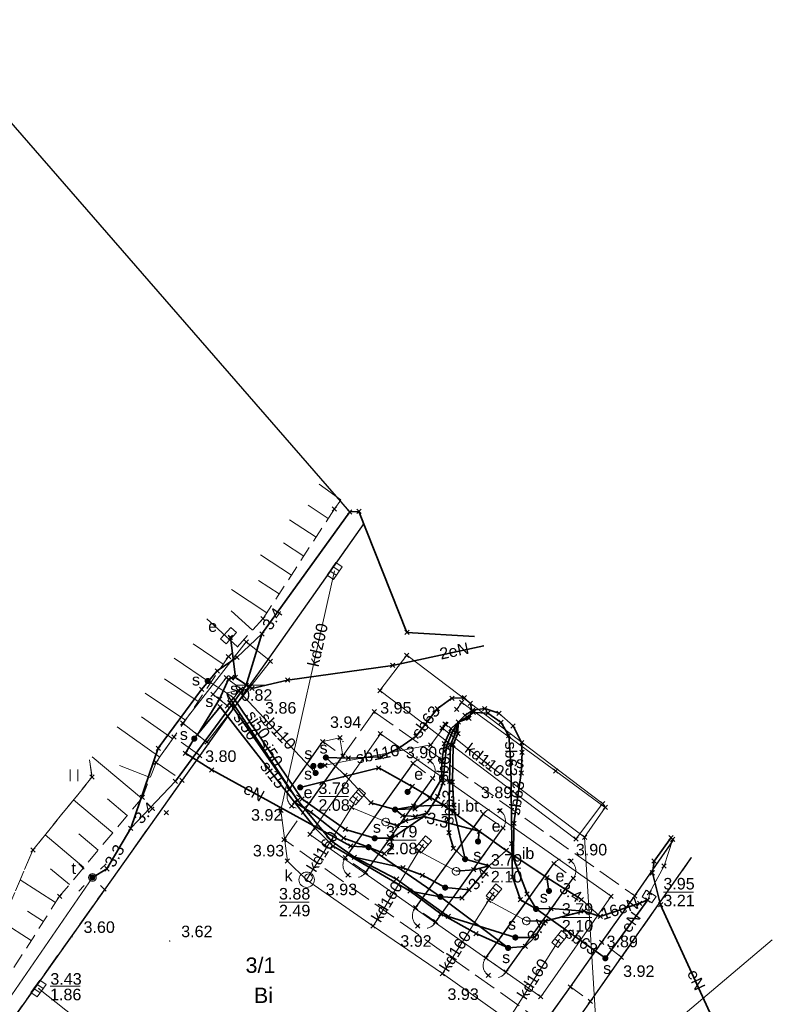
# Model space of a CAD drawing. Header units: millimetres. Extents: x 5469773 to 5470145, y 5911834 to 5911972.
# Tile 11 of 12: x 5469894 to 5469943, y 5911908 to 5911972. Entities that reach past the tile are written whole.
import ezdxf
from ezdxf.enums import TextEntityAlignment as Align

# ---------------------------------------------------------------- set-up
doc = ezdxf.new("R2010")
doc.units = ezdxf.units.MM
doc.linetypes.add('PRZER2-1', pattern=[1.5, 1, -0.5])
doc.linetypes.add('PRZER3-1', pattern=[2, 1.5, -0.5])
doc.layers.add('!!!_EV_miejsca ładowania', color=3, linetype='Continuous')
doc.layers.add('_PROelCAD_PODKŁAD', color=8, linetype='Continuous')
for name, color, linetype, lineweight in [('GESDZI_O', 86, 'Continuous', 18), ('GESUZY_O', 8, 'Continuous', 18), ('GSLKRW', 8, 'Continuous', 25), ('GSPIPD', 8, 'Continuous', 18), ('GSPPRB', 8, 'Continuous', 20), ('GSPWPS', 8, 'Continuous', 13), ('GSPWPS_O', 8, 'Continuous', 13), ('GSSIIN', 8, 'Continuous', 18), ('GSSIIN_O', 8, 'Continuous', 18), ('GSSKOA', 8, 'Continuous', 18), ('GSSKOA_O', 8, 'Continuous', 18), ('GSSKOD', 8, 'Continuous', 18), ('GSSUTR', 8, 'Continuous', 18), ('GSSZSN', 8, 'Continuous', 18), ('GULEPR', 8, 'Continuous', 18), ('GULEPR_O', 8, 'Continuous', 18), ('GULKPR', 8, 'Continuous', 18), ('GULKPR_O', 8, 'Continuous', 18), ('GULLOB', 8, 'Continuous', 35), ('GULSPR', 8, 'Continuous', 18), ('GULSPR_O', 8, 'Continuous', 18), ('GULTPR', 8, 'Continuous', 18), ('GUPELA', 8, 'Continuous', 18), ('GUPESE', 8, 'Continuous', 18), ('GUPESE_O', 8, 'Continuous', 18), ('GUPEUT', 8, 'Continuous', 18), ('GUPEUT_O', 8, 'Continuous', 18), ('GUPIKP', 8, 'Continuous', 18), ('GUPIWZ', 8, 'Continuous', 18), ('GUPKKS', 8, 'Continuous', 18), ('GUPPRZ_O', 8, 'Continuous', 18), ('GUPSUT', 8, 'Continuous', 18), ('GUPSUT_O', 8, 'Continuous', 18), ('GUPTUT', 8, 'Continuous', 18), ('GUPTUT_O', 8, 'Continuous', 18), ('GUSIWZ', 8, 'Continuous', 18), ('GUSIWZ_O', 8, 'Continuous', 18), ('GUSKSD', 8, 'Continuous', 18), ('GUSSUT', 8, 'Continuous', 18), ('GUSSUT_O', 8, 'Continuous', 18)]:
    doc.layers.add(name, color=color, linetype=linetype, lineweight=lineweight)
doc.styles.add('Arial', font='arial.ttf')

# ---------------------------------------------------------------- blocks, each defined once
blk = doc.blocks.new('D_GSPPRB0')
at = {"color": 0, "lineweight": 20}
for points in [[(-0.1414, -0.1414), (0.1414, 0.1414)], [(-0.1414, 0.1414), (0.1414, -0.1414)]]:
    blk.add_lwpolyline(points, dxfattribs=at)
blk = doc.blocks.new('D_GUPKKS1')
at = {"color": 0}
blk.add_lwpolyline([(0.5, -0.25), (-0.5, -0.25), (-0.5, 0.25), (0.5, 0.25)], close=True, dxfattribs=at)
for points in [[(-0.175, -0.25), (-0.175, 0.25)], [(0.175, -0.25), (0.175, 0.25)]]:
    blk.add_lwpolyline(points, dxfattribs=at)
blk = doc.blocks.new('D_GUPIWZ1_1')
at = {"color": 0}
blk.add_lwpolyline([(0, 0.25), (0.064705, 0.241481), (0.125, 0.216506), (0.176777, 0.176777), (0.216506, 0.125), (0.241481, 0.064705), (0.25, 0), (0.241481, -0.064705), (0.216506, -0.125), (0.176777, -0.176777), (0.125, -0.216506), (0.064705, -0.241481), (0, -0.25), (-0.064705, -0.241481), (-0.125, -0.216506), (-0.176777, -0.176777), (-0.216506, -0.125), (-0.241481, -0.064705), (-0.25, 0), (-0.241481, 0.064705), (-0.216506, 0.125), (-0.176777, 0.176777), (-0.125, 0.216506), (-0.064705, 0.241481)], close=True, dxfattribs=at)
blk = doc.blocks.new('D_GUPSUT1')
blk.add_hatch(color=0).paths.add_polyline_path([(-0.2, 0), (-0.193185, -0.051764), (-0.173205, -0.1), (-0.141421, -0.141421), (-0.1, -0.173205), (-0.051764, -0.193185), (0, -0.2), (0.051764, -0.193185), (0.1, -0.173205), (0.141421, -0.141421), (0.173205, -0.1), (0.193185, -0.051764), (0.2, 0), (0.193185, 0.051764), (0.173205, 0.1), (0.141421, 0.141421), (0.1, 0.173205), (0.051764, 0.193185), (0, 0.2), (-0.051764, 0.193185), (-0.1, 0.173205), (-0.141421, 0.141421), (-0.173205, 0.1), (-0.193185, 0.051764)])
blk = doc.blocks.new('D_GUPTUT1')
blk.add_hatch(color=0).paths.add_polyline_path([(-0.2, 0), (-0.193185, -0.051764), (-0.173205, -0.1), (-0.141421, -0.141421), (-0.1, -0.173205), (-0.051764, -0.193185), (0, -0.2), (0.051764, -0.193185), (0.1, -0.173205), (0.141421, -0.141421), (0.173205, -0.1), (0.193185, -0.051764), (0.2, 0), (0.193185, 0.051764), (0.173205, 0.1), (0.141421, 0.141421), (0.1, 0.173205), (0.051764, 0.193185), (0, 0.2), (-0.051764, 0.193185), (-0.1, 0.173205), (-0.141421, 0.141421), (-0.173205, 0.1), (-0.193185, 0.051764)])
blk = doc.blocks.new('D_GUPESE1')
at = {"color": 0}
blk.add_lwpolyline([(-0.5, -0.25), (-0.5, 0.25), (0.5, 0.25), (0.5, -0.25)], close=True, dxfattribs=at)
blk = doc.blocks.new('D_GUPEUT1')
blk.add_hatch(color=0).paths.add_polyline_path([(-0.2, 0), (-0.193185, -0.051764), (-0.173205, -0.1), (-0.141421, -0.141421), (-0.1, -0.173205), (-0.051764, -0.193185), (0, -0.2), (0.051764, -0.193185), (0.1, -0.173205), (0.141421, -0.141421), (0.173205, -0.1), (0.193185, -0.051764), (0.2, 0), (0.193185, 0.051764), (0.173205, 0.1), (0.141421, 0.141421), (0.1, 0.173205), (0.051764, 0.193185), (0, 0.2), (-0.051764, 0.193185), (-0.1, 0.173205), (-0.141421, 0.141421), (-0.173205, 0.1), (-0.193185, 0.051764)])
blk = doc.blocks.new('D_GUPIWZ1_3')
at = {"color": 0}
blk.add_lwpolyline([(0.375, -0.25), (-0.375, -0.25), (-0.375, 0.25), (0.375, 0.25)], close=True, dxfattribs=at)
blk = doc.blocks.new('D_GUPIKP1_3')
at = {"color": 0}
blk.add_lwpolyline([(0.375, -0.25), (-0.375, -0.25), (-0.375, 0.25), (0.375, 0.25)], close=True, dxfattribs=at)
blk = doc.blocks.new('D_GSPWPS1')
blk.add_hatch(color=0).paths.add_polyline_path([(-0.045, 0), (-0.043467, -0.011647), (-0.038971, -0.0225), (-0.03182, -0.03182), (-0.0225, -0.038971), (-0.011647, -0.043467), (0, -0.045), (0.011647, -0.043467), (0.0225, -0.038971), (0.03182, -0.03182), (0.038971, -0.0225), (0.043467, -0.011647), (0.045, 0), (0.043467, 0.011647), (0.038971, 0.0225), (0.03182, 0.03182), (0.0225, 0.038971), (0.011647, 0.043467), (0, 0.045), (-0.011647, 0.043467), (-0.0225, 0.038971), (-0.03182, 0.03182), (-0.038971, 0.0225), (-0.043467, 0.011647)])
blk = doc.blocks.new('D_GSPIPD1')
at = {"color": 0}
blk.add_lwpolyline([(0, 0.25), (0.064705, 0.241481), (0.125, 0.216506), (0.176777, 0.176777), (0.216506, 0.125), (0.241481, 0.064705), (0.25, 0), (0.241481, -0.064705), (0.216506, -0.125), (0.176777, -0.176777), (0.125, -0.216506), (0.064705, -0.241481), (0, -0.25), (-0.064705, -0.241481), (-0.125, -0.216506), (-0.176777, -0.176777), (-0.216506, -0.125), (-0.241481, -0.064705), (-0.25, 0), (-0.241481, 0.064705), (-0.216506, 0.125), (-0.176777, 0.176777), (-0.125, 0.216506), (-0.064705, 0.241481)], close=True, dxfattribs=at)
blk = doc.blocks.new('D_GUPELA2')
blk.add_hatch(color=0).paths.add_polyline_path([(-0.001087, 0.044987), (0.011881, 0.043403), (0.021281, 0.03965), (0.030065, 0.033482), (0.038133, 0.023893), (0.043117, 0.012881), (0.044986, 0.001113), (0.044323, -0.007777), (0.040557, -0.019497), (0.033417, -0.030138), (0.024849, -0.037517), (0.013788, -0.042836), (0.002013, -0.044955), (-0.00982, -0.043916), (-0.020466, -0.040077), (-0.029541, -0.033946), (-0.036867, -0.025804), (-0.04187, -0.01649), (-0.04461, -0.005909), (-0.044532, 0.006476), (-0.041285, 0.017903), (-0.034764, 0.028574), (-0.024479, 0.03776), (-0.013449, 0.042943)])
at = {"color": 0}
for points in [[(-0.883883, 0.883883), (-0.53033, 0.53033)], [(0.883883, 0.883883), (0.53033, 0.53033)], [(-0.883883, -0.883883), (-0.53033, -0.53033)], [(0.883883, -0.883883), (0.53033, -0.53033)]]:
    blk.add_lwpolyline(points, dxfattribs=at)
blk = doc.blocks.new('D_GUPELA1')
at = {"color": 0}
blk.add_lwpolyline([(0, 0.25), (0.064705, 0.241481), (0.125, 0.216506), (0.176777, 0.176777), (0.216506, 0.125), (0.241481, 0.064705), (0.25, 0), (0.241481, -0.064705), (0.216506, -0.125), (0.176777, -0.176777), (0.125, -0.216506), (0.064705, -0.241481), (0, -0.25), (-0.064705, -0.241481), (-0.125, -0.216506), (-0.176777, -0.176777), (-0.216506, -0.125), (-0.241481, -0.064705), (-0.25, 0), (-0.241481, 0.064705), (-0.216506, 0.125), (-0.176777, 0.176777), (-0.125, 0.216506), (-0.064705, 0.241481)], close=True, dxfattribs=at)
blk = doc.blocks.new('D_GSSUTR1')
at = {"color": 0}
for points in [[(-0.25666, 0.36165), (-0.25666, -0.38835)], [(0.24334, -0.38835), (0.24334, 0.36165)]]:
    blk.add_lwpolyline(points, dxfattribs=at)
blk = doc.blocks.new('2504.PB.PZT.DWG.E00.v0_2025-08-14 - [PODKŁAD] PZT')
at = {"layer": 'GSLKRW', "linetype": 'Continuous', "lineweight": 25, "elevation": 10.18}
for points in [[(5469916.67, 5911938.969), (5469908.24, 5911927.04), (5469905.98, 5911923.86), (5469904.83, 5911922.26), (5469888.95, 5911899.89), (5469888.25, 5911898.66), (5469887.73, 5911897.7)], [(5469911.79, 5911921.65), (5469913.99, 5911924.77)], [(5469913.1, 5911920.74), (5469915.3, 5911923.84)], [(5469915.46, 5911917.21), (5469919.87, 5911923.35)], [(5469916.79, 5911916.27), (5469921.15, 5911922.39)], [(5469920.03, 5911913.96), (5469924.44, 5911920.06)], [(5469921.35, 5911913.04), (5469925.72, 5911919.14)], [(5469928.34, 5911906.31), (5469928.41, 5911906.41), (5469930.11, 5911908.8), (5469932.16, 5911911.71), (5469934.3, 5911914.73), (5469936.848, 5911918.405)], [(5469924.61, 5911910.69), (5469929.04, 5911916.83)], [(5469929.67, 5911905.37), (5469931.42, 5911907.86), (5469933.44, 5911910.73), (5469938.001, 5911917.23)], [(5469925.91, 5911909.77), (5469930.3, 5911915.88)]]:
    blk.add_lwpolyline(points, dxfattribs=at)
at = {"layer": 'GSSIIN', "linetype": 'Continuous', "lineweight": 18, "elevation": 10.18}
blk.add_lwpolyline([(5469928.18, 5911908.16), (5469913.15, 5911918.73), (5469917.74, 5911925.28), (5469932.76, 5911914.7)], close=True, dxfattribs=at)
at = {"layer": 'GSSKOA', "linetype": 'PRZER3-1', "lineweight": 18, "elevation": 10.18}
blk.add_lwpolyline([(5469916.67, 5911938.969), (5469908.24, 5911927.04), (5469905.98, 5911923.86), (5469904.83, 5911922.26), (5469888.95, 5911899.89)], dxfattribs=at)
blk.add_lwpolyline([(5469938.001, 5911917.23), (5469933.44, 5911910.73), (5469931.42, 5911907.86), (5469929.67, 5911905.37, -1.014976), (5469928.34, 5911906.31), (5469928.41, 5911906.41), (5469911.47, 5911918.39), (5469913.1, 5911920.74, -0.972194), (5469911.79, 5911921.65), (5469913.99, 5911924.77), (5469915.11, 5911925.02), (5469915.3, 5911923.84), (5469917.34, 5911926.72), (5469934.3, 5911914.73), (5469936.848, 5911918.405)], format="xyb", dxfattribs=at)
for points in [[(5469928.41, 5911906.41), (5469911.47, 5911918.39), (5469913.1, 5911920.74), (5469915.3, 5911923.84), (5469917.34, 5911926.72), (5469934.3, 5911914.73)], [(5469904.83, 5911922.26), (5469905.98, 5911923.86), (5469904.3, 5911925.07), (5469903.13, 5911923.42)]]:
    blk.add_lwpolyline(points, close=True, dxfattribs=at)
for points in [[(5469916.79, 5911916.27, -1.013114), (5469915.46, 5911917.21), (5469919.87, 5911923.35, -1.002653), (5469921.15, 5911922.39)], [(5469921.35, 5911913.04, -1.12137), (5469920.03, 5911913.96), (5469924.44, 5911920.06, -1.034602), (5469925.72, 5911919.14)], [(5469925.91, 5911909.77, -1.059955), (5469924.61, 5911910.69), (5469929.04, 5911916.83, -1.019016), (5469930.3, 5911915.88)]]:
    blk.add_lwpolyline(points, format="xyb", close=True, dxfattribs=at)
at = {"layer": 'GSSKOD', "linetype": 'PRZER2-1', "lineweight": 18, "elevation": 10.18}
for points in [[(5469913.1, 5911920.74), (5469911.79, 5911921.65), (5469913.99, 5911924.77), (5469915.3, 5911923.84)], [(5469916.79, 5911916.27), (5469915.46, 5911917.21), (5469919.87, 5911923.35), (5469921.15, 5911922.39)], [(5469921.35, 5911913.04), (5469920.03, 5911913.96), (5469924.44, 5911920.06), (5469925.72, 5911919.14)], [(5469925.91, 5911909.77), (5469924.61, 5911910.69), (5469929.04, 5911916.83), (5469930.3, 5911915.88)], [(5469929.67, 5911905.37), (5469928.34, 5911906.31), (5469928.41, 5911906.41), (5469930.11, 5911908.8), (5469931.42, 5911907.86)]]:
    blk.add_lwpolyline(points, close=True, dxfattribs=at)
blk.add_lwpolyline([(5469938.001, 5911917.23), (5469933.44, 5911910.73), (5469932.16, 5911911.71), (5469934.3, 5911914.73), (5469936.848, 5911918.405)], dxfattribs=at)
at = {"layer": 'GSSUTR', "linetype": 'PRZER2-1', "lineweight": 18, "elevation": 10.1}
blk.add_lwpolyline([(5469898.808, 5911923.591), (5469898.96, 5911922.46), (5469895.11, 5911917.71), (5469888.68, 5911902.64), (5469885.31, 5911896.67), (5469885.056, 5911894.854)], dxfattribs=at)
at = {"layer": 'GSSZSN', "linetype": 'Continuous', "lineweight": 18, "elevation": 10.06}
for points in [[(5469915.175, 5911940.518), (5469913.756, 5911941.528)], [(5469914.35, 5911939.306), (5469913.043, 5911940.157)], [(5469913.55, 5911938.077), (5469911.819, 5911939.204)], [(5469912.749, 5911936.848), (5469911.423, 5911937.711)], [(5469911.949, 5911935.619), (5469909.928, 5911936.935)], [(5469911.149, 5911934.39), (5469909.804, 5911935.265)], [(5469910.348, 5911933.161), (5469908.038, 5911934.666)], [(5469909.419, 5911932.032), (5469908.034, 5911933.294)], [(5469908.431, 5911930.948), (5469906.446, 5911932.756)], [(5469907.511, 5911929.81), (5469905.543, 5911931.143)], [(5469906.689, 5911928.596), (5469904.318, 5911930.202)], [(5469905.866, 5911927.382), (5469903.692, 5911928.854)], [(5469905.043, 5911926.167), (5469902.431, 5911927.938)], [(5469904.218, 5911924.955), (5469902.191, 5911926.393)], [(5469903.37, 5911923.759), (5469900.59, 5911925.729)], [(5469902.195, 5911921.086), (5469898.97, 5911923.785)], [(5469902.748, 5911922.44), (5469900.75, 5911923.22)], [(5469900.312, 5911918.836), (5469897.757, 5911920.975)], [(5469901.253, 5911919.961), (5469899.967, 5911921.038)], [(5469898.429, 5911916.587), (5469895.909, 5911918.696)], [(5469899.371, 5911917.712), (5469898.102, 5911918.774)], [(5469897.488, 5911915.462), (5469896.259, 5911916.491)], [(5469896.595, 5911914.302), (5469894.288, 5911915.783)], [(5469895.803, 5911913.068), (5469894.753, 5911913.741)], [(5469895.011, 5911911.834), (5469893.12, 5911913.047)]]:
    blk.add_lwpolyline(points, dxfattribs=at)
at = {"layer": 'GSSZSN', "linetype": 'PRZER2-1', "lineweight": 18, "elevation": 10.06}
for points in [[(5469915.165, 5911940.502), (5469914.75, 5911939.92), (5469910.1, 5911932.78), (5469907.85, 5911930.31), (5469904.3, 5911925.07), (5469903.13, 5911923.42), (5469902.24, 5911921.14), (5469896.85, 5911914.7), (5469888.49, 5911901.67), (5469886.67, 5911897.26), (5469885.92, 5911894.65), (5469885.72, 5911891.79), (5469886.18, 5911889.05), (5469888.08, 5911885.66), (5469890.7, 5911882.76), (5469901.65, 5911875.27), (5469903.51, 5911861.38), (5469900.31, 5911856.84), (5469899.945, 5911856.468)], [(5469897.393, 5911858.461), (5469899.79, 5911861.59), (5469899.89, 5911874.18), (5469890.14, 5911880.72), (5469886.5, 5911884.7), (5469885.04, 5911888.55), (5469884.65, 5911891.95), (5469885.056, 5911894.854), (5469885.31, 5911896.67), (5469888.68, 5911902.64), (5469895.11, 5911917.71), (5469898.96, 5911922.46), (5469898.808, 5911923.591)]]:
    blk.add_lwpolyline(points, dxfattribs=at)
at = {"layer": 'GULEPR', "linetype": 'Continuous', "lineweight": 18, "elevation": 10.14}
for points in [[(5469915.83, 5911939.825), (5469915.75, 5911939.73), (5469910.03, 5911931.78), (5469909.01, 5911928.44), (5469904.39, 5911922.19), (5469901.48, 5911919.13), (5469899.93, 5911916.49), (5469898.99, 5911915.93), (5469891.33, 5911904.81), (5469890.4, 5911903.96)], [(5469908.3, 5911928.95), (5469907.97, 5911931.57), (5469907.86, 5911931.67)], [(5469924.476, 5911931.013), (5469918.54, 5911929.73), (5469911.7, 5911928.78), (5469909.38, 5911928.24), (5469908.3, 5911928.95), (5469908.04, 5911928.91), (5469907.86, 5911928.83), (5469907.27, 5911927.54), (5469905.83, 5911925.22), (5469905.62, 5911924.97)], [(5469905.62, 5911924.97), (5469905.04, 5911924.02), (5469906.76, 5911922.93), (5469915.81, 5911917.97), (5469916.97, 5911917.9), (5469921.65, 5911914.67), (5469926.06, 5911911.34)], [(5469919.82, 5911921.86), (5469917.63, 5911923.06), (5469912.52, 5911921.79)], [(5469919.51, 5911921.5), (5469919.82, 5911921.86)], [(5469919.82, 5911921.86), (5469921.86, 5911920.63)], [(5469921.86, 5911920.63), (5469919.91, 5911920.58), (5469918.7, 5911920.35)], [(5469921.86, 5911920.63), (5469924.18, 5911918.94), (5469920.58, 5911919.9)], [(5469920.58, 5911919.9), (5469919.38, 5911919.62), (5469918.82, 5911919.31), (5469918.09, 5911919.54)], [(5469918.49, 5911918.48), (5469920.58, 5911919.9)], [(5469924.18, 5911918.94), (5469924.1, 5911918.27)], [(5469928.58, 5911915.92), (5469925.94, 5911917.69), (5469924.18, 5911918.94)], [(5469916.97, 5911917.9), (5469917.99, 5911917.48), (5469918.45, 5911917.89), (5469918.49, 5911918.48)], [(5469918.49, 5911918.48), (5469917.37, 5911918.48)], [(5469936.791, 5911918.463), (5469936.78, 5911918.42), (5469936.21, 5911916.68), (5469935.26, 5911914.93), (5469935.24, 5911914.68)], [(5469941.87, 5911899.27), (5469941.98, 5911900.24), (5469942.29, 5911901.02), (5469940.49, 5911904.3), (5469935.99, 5911914.15), (5469935.45, 5911916.23), (5469935.56, 5911916.99), (5469936.67, 5911918.52), (5469936.69, 5911918.566)], [(5469925.94, 5911917.69), (5469924.82, 5911916.68)], [(5469924.82, 5911916.68), (5469923.26, 5911917.12)], [(5469924.82, 5911916.68), (5469923.82, 5911916.43), (5469922.67, 5911916.33)], [(5469924.82, 5911916.68), (5469923.52, 5911915.13)], [(5469928.58, 5911915.92), (5469928.72, 5911915.05)], [(5469928.58, 5911915.92), (5469930.83, 5911914.49), (5469932.06, 5911913.39)], [(5469923.52, 5911915.13), (5469923.06, 5911914.6), (5469921.65, 5911914.67)], [(5469923.52, 5911915.13), (5469921.96, 5911915.27)], [(5469932.06, 5911913.39), (5469934.63, 5911914.25), (5469935.15, 5911914.47), (5469935.24, 5911914.68)], [(5469935.24, 5911914.68), (5469935.15, 5911914.47), (5469932.39, 5911910.67)], [(5469930.99, 5911913.74), (5469928.86, 5911913.9), (5469927.88, 5911913.88)], [(5469930.99, 5911913.74), (5469928.48, 5911913.09)], [(5469932.06, 5911913.39), (5469930.99, 5911913.74)], [(5469928.48, 5911913.09), (5469927.24, 5911913.1)], [(5469928.48, 5911913.09), (5469927.78, 5911912.03)], [(5469927.78, 5911912.03), (5469927.17, 5911911.44), (5469926.06, 5911911.34)], [(5469927.78, 5911912.03), (5469926.53, 5911912.02)]]:
    blk.add_lwpolyline(points, dxfattribs=at)
at = {"layer": 'GULKPR', "linetype": 'Continuous', "lineweight": 18, "elevation": 10.14}
for points in [[(5469932.04, 5911902.32), (5469926.07, 5911906.64), (5469921.78, 5911909.67), (5469917.27, 5911912.76), (5469912.94, 5911915.78), (5469911.69, 5911916.99), (5469911.26, 5911920.3), (5469914.76, 5911935.89)], [(5469921.95, 5911925.92), (5469921.76, 5911925.66), (5469924.72, 5911923.31), (5469931.04, 5911918.55), (5469932.38, 5911920.49), (5469929.16, 5911922.85), (5469923.04, 5911927.32), (5469922.71, 5911926.88)], [(5469912.94, 5911915.78), (5469915.86, 5911920.49), (5469916.25, 5911921.19)], [(5469915.86, 5911920.49), (5469918.09, 5911919.54)], [(5469917.27, 5911912.76), (5469920.24, 5911917.65), (5469920.55, 5911918.1)], [(5469932.04, 5911902.32), (5469931.04, 5911918.55)], [(5469920.24, 5911917.65), (5469922.67, 5911916.33)], [(5469921.78, 5911909.67), (5469924.79, 5911914.43), (5469925.14, 5911914.97)], [(5469924.79, 5911914.43), (5469927.24, 5911913.1)], [(5469926.07, 5911906.64), (5469929.41, 5911911.92)], [(5469933.41, 5911903.52), (5469933.79, 5911903.85), (5469943.261, 5911911.87)], [(5469888.18, 5911897.83), (5469888.27, 5911897.66), (5469897.22, 5911890.8), (5469898.61, 5911890.78), (5469906.26, 5911900.14), (5469895.48, 5911908.7)]]:
    blk.add_lwpolyline(points, dxfattribs=at)
at = {"layer": 'GULLOB', "linetype": 'Continuous', "lineweight": 35, "elevation": 10.12}
for points in [[(5469898.99, 5911915.93), (5469899.93, 5911916.49), (5469901.48, 5911919.13), (5469903.28, 5911924.34), (5469906.1, 5911928.17), (5469907.12, 5911929.38), (5469908.41, 5911930.27), (5469910.03, 5911931.78), (5469915.75, 5911939.73), (5469916.34, 5911939.76), (5469919.47, 5911931.88), (5469923.874, 5911931.626)], [(5469901.48, 5911919.13), (5469904.39, 5911922.19), (5469909.01, 5911928.44), (5469910.03, 5911931.78)], [(5469908.3, 5911928.95), (5469907.97, 5911931.57), (5469907.86, 5911931.67)], [(5469924.476, 5911931.013), (5469918.54, 5911929.73), (5469911.7, 5911928.78), (5469909.38, 5911928.24), (5469908.3, 5911928.95), (5469908.04, 5911928.91), (5469907.86, 5911928.83), (5469907.27, 5911927.54), (5469905.83, 5911925.22), (5469905.62, 5911924.97)], [(5469905.62, 5911924.97), (5469907.3, 5911927.04), (5469912.15, 5911920.84), (5469913.51, 5911919.12), (5469914.66, 5911917.96), (5469919.67, 5911915.04), (5469921.67, 5911913.56)], [(5469921.65, 5911914.67), (5469919.67, 5911915.04), (5469914.66, 5911917.96), (5469913.51, 5911919.12), (5469912.15, 5911920.84), (5469907.3, 5911927.04), (5469905.62, 5911924.97)], [(5469905.62, 5911924.97), (5469907.3, 5911927.04), (5469912.15, 5911920.84), (5469913.21, 5911920.17), (5469915.36, 5911918.49), (5469916.97, 5911917.9)], [(5469905.62, 5911924.97), (5469907.3, 5911927.04), (5469912.15, 5911920.84), (5469913.21, 5911920.17), (5469915.36, 5911918.49), (5469916.97, 5911917.9)], [(5469905.62, 5911924.97), (5469907.3, 5911927.04), (5469912.15, 5911920.84), (5469913.51, 5911919.12), (5469914.66, 5911917.96), (5469919.67, 5911915.04), (5469921.67, 5911913.56), (5469923.97, 5911912.27), (5469926.06, 5911911.34)], [(5469907.92, 5911927.31), (5469912.35, 5911920.96)], [(5469907.92, 5911927.31), (5469912.35, 5911920.96), (5469914.53, 5911918.32), (5469916.05, 5911917.24), (5469918.79, 5911915.82), (5469922.16, 5911913.39), (5469926.53, 5911912.02)], [(5469908.03, 5911927.46), (5469912.35, 5911920.96)], [(5469908.03, 5911927.46), (5469912.35, 5911920.96), (5469914.53, 5911918.32), (5469916.05, 5911917.24), (5469919.21, 5911916.56), (5469920.48, 5911916.07), (5469921.96, 5911915.27)], [(5469908.17, 5911927.62), (5469912.63, 5911921.04)], [(5469908.17, 5911927.62), (5469912.63, 5911921.04), (5469915.46, 5911919.06), (5469917.37, 5911918.48)], [(5469922.81, 5911926.04), (5469923.5, 5911926.29), (5469923.7, 5911926.76), (5469923.6, 5911927.26), (5469923.2, 5911927.63), (5469922.4, 5911927.6), (5469921.44, 5911926.91), (5469920.07, 5911925.12), (5469918.94, 5911924.34), (5469917.8, 5911923.79), (5469915.65, 5911923.7), (5469914.19, 5911923.74)], [(5469922.81, 5911926.04), (5469923.25, 5911926.48), (5469923.76, 5911926.82), (5469924.54, 5911926.92), (5469925.46, 5911926.62), (5469926.38, 5911925.79), (5469926.94, 5911924.71), (5469926.97, 5911924.07), (5469926.91, 5911922.72), (5469926.44, 5911919.46), (5469926.41, 5911917.16), (5469927.29, 5911914.86), (5469927.88, 5911913.88)], [(5469922.81, 5911926.04), (5469923.38, 5911926.37), (5469923.8, 5911926.67), (5469924.74, 5911926.63), (5469925.6, 5911926.02), (5469926.1, 5911925.15), (5469926.24, 5911923.41), (5469926.3, 5911918.13), (5469926.35, 5911915.96), (5469926.86, 5911914.48), (5469927.88, 5911913.88)], [(5469922.81, 5911926.04), (5469922.34, 5911925.62), (5469921.91, 5911924.64), (5469921.74, 5911923.49), (5469921.74, 5911922.38), (5469920.96, 5911921.09), (5469920, 5911920.39), (5469918.7, 5911920.35)], [(5469922.81, 5911926.04), (5469922.48, 5911925.49), (5469922.05, 5911924.49), (5469921.81, 5911922.08), (5469921.48, 5911921.2), (5469920.77, 5911920.12), (5469920.02, 5911919.89), (5469919.19, 5911919.96), (5469918.7, 5911920.35)], [(5469922.81, 5911926.04), (5469922.65, 5911925.4), (5469922.3, 5911924.57), (5469922.25, 5911922.18), (5469922.2, 5911918.84), (5469922.5, 5911917.83), (5469923.26, 5911917.12)], [(5469922.81, 5911926.04), (5469922.79, 5911925.3), (5469922.47, 5911924.58), (5469922.43, 5911922.14), (5469922.53, 5911920.64), (5469922.54, 5911920.25), (5469923.26, 5911917.12)], [(5469905.62, 5911924.97), (5469905.04, 5911924.02), (5469906.76, 5911922.93), (5469915.81, 5911917.97), (5469916.97, 5911917.9), (5469921.65, 5911914.67), (5469926.06, 5911911.34)], [(5469918.7, 5911920.35), (5469917.12, 5911920.79), (5469915.44, 5911922.58), (5469914.19, 5911923.74)], [(5469912.52, 5911921.79), (5469917.63, 5911923.06), (5469919.82, 5911921.86)], [(5469919.51, 5911921.5), (5469919.82, 5911921.86)], [(5469919.82, 5911921.86), (5469921.86, 5911920.63)], [(5469921.86, 5911920.63), (5469919.91, 5911920.58), (5469918.7, 5911920.35)], [(5469921.86, 5911920.63), (5469924.18, 5911918.94), (5469920.58, 5911919.9)], [(5469920.58, 5911919.9), (5469919.38, 5911919.62), (5469918.82, 5911919.31), (5469918.09, 5911919.54)], [(5469918.49, 5911918.48), (5469920.58, 5911919.9)], [(5469924.18, 5911918.94), (5469924.1, 5911918.27)], [(5469928.58, 5911915.92), (5469925.94, 5911917.69), (5469924.18, 5911918.94)], [(5469916.97, 5911917.9), (5469917.99, 5911917.48), (5469918.45, 5911917.89), (5469918.49, 5911918.48)], [(5469918.49, 5911918.48), (5469917.37, 5911918.48)], [(5469941.87, 5911899.27), (5469941.98, 5911900.24), (5469942.29, 5911901.02), (5469940.49, 5911904.3), (5469935.99, 5911914.15), (5469935.45, 5911916.23), (5469935.56, 5911916.99), (5469936.67, 5911918.52), (5469936.69, 5911918.566)], [(5469925.94, 5911917.69), (5469924.82, 5911916.68)], [(5469924.82, 5911916.68), (5469923.26, 5911917.12)], [(5469924.82, 5911916.68), (5469923.82, 5911916.43), (5469922.67, 5911916.33)], [(5469924.82, 5911916.68), (5469923.52, 5911915.13)], [(5469928.58, 5911915.92), (5469930.83, 5911914.49), (5469932.06, 5911913.39)], [(5469928.58, 5911915.92), (5469928.72, 5911915.05)], [(5469923.52, 5911915.13), (5469923.06, 5911914.6), (5469921.65, 5911914.67)], [(5469923.52, 5911915.13), (5469921.96, 5911915.27)], [(5469932.06, 5911913.39), (5469934.63, 5911914.25), (5469935.15, 5911914.47)], [(5469935.15, 5911914.47), (5469932.39, 5911910.67)], [(5469930.99, 5911913.74), (5469928.86, 5911913.9), (5469927.88, 5911913.88)], [(5469927.88, 5911913.88), (5469932.39, 5911910.67)], [(5469930.99, 5911913.74), (5469928.48, 5911913.09)], [(5469932.06, 5911913.39), (5469930.99, 5911913.74)], [(5469928.48, 5911913.09), (5469927.24, 5911913.1)], [(5469928.48, 5911913.09), (5469927.78, 5911912.03)], [(5469927.78, 5911912.03), (5469927.17, 5911911.44), (5469926.06, 5911911.34)], [(5469927.78, 5911912.03), (5469926.53, 5911912.02)]]:
    blk.add_lwpolyline(points, dxfattribs=at)
at = {"layer": 'GULSPR', "linetype": 'Continuous', "lineweight": 18, "elevation": 10.14}
for points in [[(5469907.728, 5911927.951), (5469906.5, 5911928.72)], [(5469907.728, 5911927.951), (5469908.49, 5911928.11), (5469913.52, 5911922.73), (5469913.38, 5911923.19)], [(5469921.96, 5911915.27), (5469920.48, 5911916.07), (5469919.21, 5911916.56), (5469916.05, 5911917.24), (5469914.53, 5911918.32), (5469912.35, 5911920.96), (5469908.03, 5911927.46), (5469907.728, 5911927.951)], [(5469926.53, 5911912.02), (5469922.16, 5911913.39), (5469918.79, 5911915.82), (5469916.05, 5911917.24), (5469914.53, 5911918.32), (5469912.35, 5911920.96), (5469907.92, 5911927.31), (5469907.728, 5911927.951)], [(5469917.37, 5911918.48), (5469915.46, 5911919.06), (5469912.63, 5911921.04), (5469908.17, 5911927.62), (5469907.728, 5911927.951)], [(5469905.62, 5911924.97), (5469907.3, 5911927.04), (5469912.15, 5911920.84), (5469913.51, 5911919.12), (5469914.66, 5911917.96), (5469919.67, 5911915.04), (5469921.67, 5911913.56), (5469923.97, 5911912.27), (5469926.06, 5911911.34)], [(5469905.62, 5911924.97), (5469907.3, 5911927.04), (5469912.15, 5911920.84), (5469913.21, 5911920.17), (5469915.36, 5911918.49), (5469916.97, 5911917.9)], [(5469905.62, 5911924.97), (5469907.3, 5911927.04), (5469912.15, 5911920.84), (5469913.51, 5911919.12), (5469914.66, 5911917.96), (5469919.67, 5911915.04), (5469921.65, 5911914.67)], [(5469914.19, 5911923.74), (5469915.65, 5911923.7), (5469917.8, 5911923.79), (5469918.94, 5911924.34), (5469920.07, 5911925.12), (5469921.44, 5911926.91), (5469922.4, 5911927.6), (5469923.2, 5911927.63), (5469923.6, 5911927.26), (5469923.7, 5911926.76), (5469923.5, 5911926.29), (5469922.81, 5911926.04)], [(5469927.88, 5911913.88), (5469927.29, 5911914.86), (5469926.41, 5911917.16), (5469926.44, 5911919.46), (5469926.91, 5911922.72), (5469926.97, 5911924.07), (5469926.94, 5911924.71), (5469926.38, 5911925.79), (5469925.46, 5911926.62), (5469924.54, 5911926.92), (5469923.76, 5911926.82), (5469923.25, 5911926.48), (5469922.81, 5911926.04)], [(5469927.88, 5911913.88), (5469926.86, 5911914.48), (5469926.35, 5911915.96), (5469926.3, 5911918.13), (5469926.24, 5911923.41), (5469926.1, 5911925.15), (5469925.6, 5911926.02), (5469924.74, 5911926.63), (5469923.8, 5911926.67), (5469923.38, 5911926.37), (5469922.81, 5911926.04)], [(5469913.84, 5911923.2), (5469914.13, 5911923.23), (5469921.02, 5911924.56), (5469922.01, 5911925.88)], [(5469918.7, 5911920.35), (5469920, 5911920.39), (5469920.96, 5911921.09), (5469921.74, 5911922.38), (5469921.74, 5911923.49), (5469921.91, 5911924.64), (5469922.34, 5911925.62), (5469922.81, 5911926.04)], [(5469918.7, 5911920.35), (5469919.19, 5911919.96), (5469920.02, 5911919.89), (5469920.77, 5911920.12), (5469921.48, 5911921.2), (5469921.81, 5911922.08), (5469922.05, 5911924.49), (5469922.48, 5911925.49), (5469922.81, 5911926.04)], [(5469923.26, 5911917.12), (5469922.5, 5911917.83), (5469922.2, 5911918.84), (5469922.25, 5911922.18), (5469922.3, 5911924.57), (5469922.65, 5911925.4), (5469922.81, 5911926.04)], [(5469923.26, 5911917.12), (5469922.54, 5911920.25), (5469922.53, 5911920.64), (5469922.43, 5911922.14), (5469922.47, 5911924.58), (5469922.79, 5911925.3), (5469922.81, 5911926.04)], [(5469918.7, 5911920.35), (5469917.12, 5911920.79), (5469915.44, 5911922.58), (5469914.19, 5911923.74)], [(5469927.88, 5911913.88), (5469932.39, 5911910.67)]]:
    blk.add_lwpolyline(points, dxfattribs=at)
at = {"layer": 'GULTPR', "linetype": 'Continuous', "lineweight": 18, "elevation": 10.14}
blk.add_lwpolyline([(5469898.99, 5911915.93), (5469899.93, 5911916.49), (5469901.48, 5911919.13), (5469903.28, 5911924.34), (5469906.1, 5911928.17), (5469907.12, 5911929.38), (5469908.41, 5911930.27), (5469910.03, 5911931.78), (5469915.75, 5911939.73), (5469916.34, 5911939.76), (5469919.47, 5911931.88), (5469923.874, 5911931.626)], dxfattribs=at)
at = {"layer": 'GUPPRZ_O', "linetype": 'Continuous', "lineweight": 13, "elevation": 10.8, "flags": 128}
for points in [[(5469908.325, 5911928.442), (5469910.285, 5911928.442)], [(5469913.707, 5911921.19), (5469915.667, 5911921.19)], [(5469918.111, 5911918.363), (5469920.071, 5911918.363)], [(5469924.935, 5911916.526), (5469926.895, 5911916.526)], [(5469936.167, 5911914.974), (5469938.127, 5911914.974)], [(5469911.139, 5911914.321), (5469913.099, 5911914.321)], [(5469929.559, 5911913.332), (5469931.519, 5911913.332)], [(5469896.23, 5911908.856), (5469898.19, 5911908.856)]]:
    blk.add_lwpolyline(points, dxfattribs=at)
at = {"layer": 'GUSIWZ', "linetype": 'Continuous', "lineweight": 18, "elevation": 10.16}
blk.add_lwpolyline([(5469906.85, 5911927.85), (5469907.78, 5911927.1), (5469908.66, 5911928.2), (5469907.7, 5911928.93)], close=True, dxfattribs=at)
at = {"layer": 'GUSKSD', "linetype": 'Continuous', "lineweight": 18, "elevation": 10.14}
blk.add_lwpolyline([(5469912.94, 5911915.28, -1), (5469912.94, 5911916.28, -1)], format="xyb", close=True, dxfattribs=at)
at = {"layer": 'GUSSUT', "linetype": 'Continuous', "lineweight": 18, "elevation": 10.14}
for points in [[(5469904.87, 5911925.98), (5469906.44, 5911924.74), (5469910.58, 5911930.01), (5469909.01, 5911931.26)], [(5469917.71, 5911928.09), (5469919.46, 5911930.4), (5469932.21, 5911920.74), (5469930.47, 5911918.43)]]:
    blk.add_lwpolyline(points, close=True, dxfattribs=at)
at = {"layer": 'GSPIPD', "linetype": 'Continuous', "lineweight": 18}
for p, rotation in [((5469918.09, 5911919.54, 10.2), 231.7633759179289), ((5469922.67, 5911916.33, 10.2), 231.2115649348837), ((5469927.24, 5911913.1, 10.2), 236.0366018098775)]:
    blk.add_blockref('D_GSPIPD1', p, dxfattribs=dict(at, rotation=rotation))
at = {"layer": 'GSPPRB', "linetype": 'Continuous', "lineweight": 20}
for p in [(5469914.75, 5911939.92, 10.28), (5469915.75, 5911939.73, 10.28), (5469915.75, 5911939.73, 10.28), (5469916.34, 5911939.76, 10.28), (5469910.1, 5911932.78, 10.28), (5469907.97, 5911931.57, 10.28), (5469910.03, 5911931.78, 10.28), (5469910.03, 5911931.78, 10.28), (5469919.47, 5911931.88, 10.28), (5469909.01, 5911931.26, 10.28), (5469907.85, 5911930.31, 10.28), (5469908.41, 5911930.27, 10.28), (5469919.46, 5911930.4, 10.28), (5469910.58, 5911930.01, 10.28), (5469918.54, 5911929.73, 10.28), (5469907.12, 5911929.38, 10.28), (5469907.7, 5911928.93, 10.28), (5469907.86, 5911928.83, 10.28), (5469908.04, 5911928.91, 10.28), (5469908.3, 5911928.95, 10.28), (5469906.1, 5911928.17, 10.28), (5469908.66, 5911928.2, 10.28), (5469909.01, 5911928.44, 10.28), (5469909.38, 5911928.24, 10.28), (5469911.7, 5911928.78, 10.28), (5469906.85, 5911927.85, 10.28), (5469907.27, 5911927.54, 10.28), (5469908.17, 5911927.62, 10.28), (5469908.49, 5911928.11, 10.28), (5469917.71, 5911928.09, 10.28), (5469922.4, 5911927.6, 10.28), (5469923.2, 5911927.63, 10.28), (5469907.3, 5911927.04, 10.28), (5469907.78, 5911927.1, 10.28), (5469907.92, 5911927.31, 10.28), (5469908.03, 5911927.46, 10.28), (5469908.24, 5911927.04, 10.28), (5469921.44, 5911926.91, 10.28), (5469923.04, 5911927.32, 10.28), (5469923.6, 5911927.26, 10.28), (5469924.54, 5911926.92, 10.28), (5469917.34, 5911926.72, 10.28), (5469922.71, 5911926.88, 10.28), (5469923.25, 5911926.48, 10.28), (5469923.38, 5911926.37, 10.28), (5469923.5, 5911926.29, 10.28), (5469923.7, 5911926.76, 10.28), (5469923.76, 5911926.82, 10.28), (5469923.8, 5911926.67, 10.28), (5469924.74, 5911926.63, 10.28), (5469925.46, 5911926.62, 10.28), (5469904.87, 5911925.98, 10.28), (5469921.76, 5911925.66, 10.28), (5469921.95, 5911925.92, 10.28), (5469922.01, 5911925.88, 10.28), (5469922.34, 5911925.62, 10.28), (5469922.81, 5911926.04, 10.28), (5469925.6, 5911926.02, 10.28), (5469926.38, 5911925.79, 10.28), (5469904.3, 5911925.07, 10.28), (5469905.83, 5911925.22, 10.28), (5469915.11, 5911925.02, 10.28), (5469917.74, 5911925.28, 10.28), (5469920.07, 5911925.12, 10.28), (5469922.48, 5911925.49, 10.28), (5469922.65, 5911925.4, 10.28), (5469922.79, 5911925.3, 10.28), (5469926.1, 5911925.15, 10.28), (5469903.28, 5911924.34, 10.28), (5469906.44, 5911924.74, 10.28), (5469913.99, 5911924.77, 10.28), (5469918.94, 5911924.34, 10.28), (5469921.02, 5911924.56, 10.28), (5469921.91, 5911924.64, 10.28), (5469922.05, 5911924.49, 10.28), (5469922.3, 5911924.57, 10.28), (5469922.47, 5911924.58, 10.28), (5469926.94, 5911924.71, 10.28), (5469905.04, 5911924.02, 10.28), (5469905.98, 5911923.86, 10.28), (5469915.3, 5911923.84, 10.28), (5469915.65, 5911923.7, 10.28), (5469917.8, 5911923.79, 10.28), (5469926.97, 5911924.07, 10.28), (5469903.13, 5911923.42, 10.28), (5469914.13, 5911923.23, 10.28), (5469917.63, 5911923.06, 10.28), (5469919.87, 5911923.35, 10.28), (5469920.98, 5911923.52, 10.28), (5469921.74, 5911923.49, 10.28), (5469924.72, 5911923.31, 10.28), (5469926.24, 5911923.41, 10.28), (5469898.96, 5911922.46, 10.28), (5469906.76, 5911922.93, 10.28), (5469915.44, 5911922.58, 10.28), (5469926.91, 5911922.72, 10.28), (5469929.16, 5911922.85, 10.28), (5469904.39, 5911922.19, 10.28), (5469904.83, 5911922.26, 10.28), (5469919.82, 5911921.86, 10.28), (5469921.15, 5911922.39, 10.28), (5469921.74, 5911922.38, 10.28), (5469921.81, 5911922.08, 10.28), (5469922.25, 5911922.18, 10.28), (5469922.43, 5911922.14, 10.28), (5469902.24, 5911921.14, 10.28), (5469911.79, 5911921.65, 10.28), (5469921.48, 5911921.2, 10.28), (5469911.96, 5911920.59, 10.28), (5469912.15, 5911920.84, 10.28), (5469912.35, 5911920.96, 10.28), (5469912.63, 5911921.04, 10.28), (5469913.1, 5911920.74, 10.28), (5469915.86, 5911920.49, 10.28), (5469917.12, 5911920.79, 10.28), (5469919.91, 5911920.58, 10.28), (5469920.96, 5911921.09, 10.28), (5469921.86, 5911920.63, 10.28), (5469922.53, 5911920.64, 10.28), (5469932.21, 5911920.74, 10.28), (5469932.38, 5911920.49, 10.28), (5469903.8, 5911920.15, 10.28), (5469911.26, 5911920.3, 10.28), (5469913.21, 5911920.17, 10.28), (5469919.19, 5911919.96, 10.28), (5469920, 5911920.39, 10.28), (5469920.02, 5911919.89, 10.28), (5469920.58, 5911919.9, 10.28), (5469920.77, 5911920.12, 10.28), (5469922.54, 5911920.25, 10.28), (5469924.44, 5911920.06, 10.28), (5469925.53, 5911920.28, 10.28), (5469918.82, 5911919.31, 10.28), (5469919.38, 5911919.62, 10.28), (5469926.44, 5911919.46, 10.28), (5469901.48, 5911919.13, 10.28), (5469913.15, 5911918.73, 10.28), (5469913.51, 5911919.12, 10.28), (5469915.46, 5911919.06, 10.28), (5469922.2, 5911918.84, 10.28), (5469924.18, 5911918.94, 10.28), (5469925.72, 5911919.14, 10.28), (5469911.47, 5911918.39, 10.28), (5469914.53, 5911918.32, 10.28), (5469914.66, 5911917.96, 10.28), (5469915.36, 5911918.49, 10.28), (5469915.81, 5911917.97, 10.28), (5469918.49, 5911918.48, 10.28), (5469926.3, 5911918.13, 10.28), (5469930.47, 5911918.43, 10.28), (5469931.04, 5911918.55, 10.28), (5469936.67, 5911918.52, 10.28), (5469936.78, 5911918.42, 10.28), (5469895.11, 5911917.71, 10.28), (5469917.99, 5911917.48, 10.28), (5469918.45, 5911917.89, 10.28), (5469920.24, 5911917.65, 10.28), (5469922.5, 5911917.83, 10.28), (5469925.94, 5911917.69, 10.28), (5469911.69, 5911916.99, 10.28), (5469915.46, 5911917.21, 10.28), (5469916.05, 5911917.24, 10.28), (5469924.82, 5911916.68, 10.28), (5469926.41, 5911917.16, 10.28), (5469929.04, 5911916.83, 10.28), (5469930.15, 5911917, 10.28), (5469935.56, 5911916.99, 10.28), (5469936.21, 5911916.68, 10.28), (5469899.93, 5911916.49, 10.28), (5469899.93, 5911916.49, 10.28), (5469915.63, 5911916.08, 10.28), (5469916.79, 5911916.27, 10.28), (5469919.21, 5911916.56, 10.28), (5469920.48, 5911916.07, 10.28), (5469923.82, 5911916.43, 10.28), (5469935.45, 5911916.23, 10.28), (5469918.79, 5911915.82, 10.28), (5469926.35, 5911915.96, 10.28), (5469928.58, 5911915.92, 10.28), (5469930.3, 5911915.88, 10.28), (5469919.67, 5911915.04, 10.28), (5469923.52, 5911915.13, 10.28), (5469927.29, 5911914.86, 10.28), (5469934.3, 5911914.73, 10.28), (5469935.26, 5911914.93, 10.28), (5469896.85, 5911914.7, 10.28), (5469923.06, 5911914.6, 10.28), (5469924.79, 5911914.43, 10.28), (5469926.86, 5911914.48, 10.28), (5469930.83, 5911914.49, 10.28), (5469932.76, 5911914.7, 10.28), (5469934.63, 5911914.25, 10.28), (5469935.15, 5911914.47, 10.28), (5469935.99, 5911914.15, 10.28), (5469920.03, 5911913.96, 10.28), (5469921.67, 5911913.56, 10.28), (5469928.86, 5911913.9, 10.28), (5469930.99, 5911913.74, 10.28), (5469921.35, 5911913.04, 10.28), (5469922.16, 5911913.39, 10.28), (5469928.48, 5911913.09, 10.28), (5469932.06, 5911913.39, 10.28), (5469917.27, 5911912.76, 10.28), (5469920.16, 5911912.77, 10.28), (5469923.97, 5911912.27, 10.28), (5469927.78, 5911912.03, 10.28), (5469932.16, 5911911.71, 10.28), (5469927.17, 5911911.44, 10.28), (5469924.61, 5911910.69, 10.28), (5469933.44, 5911910.73, 10.28), (5469921.78, 5911909.67, 10.28), (5469925.91, 5911909.77, 10.28), (5469924.76, 5911909.55, 10.28), (5469930.11, 5911908.8, 10.28), (5469928.18, 5911908.16, 10.28), (5469931.42, 5911907.86, 10.28)]:
    blk.add_blockref('D_GSPPRB0', p, dxfattribs=at)
at = {"layer": 'GSPWPS', "linetype": 'Continuous', "lineweight": 13}
for p in [(5469917.34, 5911926.64, 10.08), (5469911.02, 5911925.43, 10.08), (5469915.3, 5911924.78, 10.08), (5469905.96, 5911923.82, 10.08), (5469920.97, 5911923.59, 10.08), (5469912.02, 5911920.55, 10.08), (5469925.53, 5911920.37, 10.08), (5469911.59, 5911918.39, 10.08), (5469930.11, 5911917.09, 10.08), (5469915.65, 5911916.06, 10.08), (5469920.23, 5911912.82, 10.08), (5469897.66, 5911912.07, 10.08), (5469904.02, 5911911.79, 10.08), (5469932.1, 5911911.6, 10.08), (5469933.41, 5911910.67, 10.08), (5469924.81, 5911909.54, 10.08), (5469895.5, 5911908.7, 10.08)]:
    blk.add_blockref('D_GSPWPS1', p, dxfattribs=at)
at = {"layer": 'GSSUTR', "linetype": 'Continuous', "lineweight": 18}
blk.add_blockref('D_GSSUTR1', (5469897.79, 5911922.588, 10.1), dxfattribs=at)
at = {"layer": 'GUPELA', "linetype": 'Continuous', "lineweight": 18}
for name, p in [('D_GUPELA2', (5469898.99, 5911915.93, 10.15)), ('D_GUPELA1', (5469898.99, 5911915.93, 10.16))]:
    blk.add_blockref(name, p, dxfattribs=at)
at = {"layer": 'GUPESE', "linetype": 'Continuous', "lineweight": 18, "rotation": 47.70405288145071}
blk.add_blockref('D_GUPESE1', (5469907.86, 5911931.67, 10.16), dxfattribs=at)
at = {"layer": 'GUPEUT', "linetype": 'Continuous', "lineweight": 18}
for p in [(5469912.52, 5911921.79, 10.16), (5469919.51, 5911921.5, 10.16), (5469924.1, 5911918.27, 10.16), (5469928.72, 5911915.05, 10.16)]:
    blk.add_blockref('D_GUPEUT1', p, dxfattribs=at)
at = {"layer": 'GUPIKP', "linetype": 'Continuous', "lineweight": 18, "rotation": 327.7853888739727}
blk.add_blockref('D_GUPIKP1_3', (5469935.24, 5911914.68, 10.16), dxfattribs=at)
at = {"layer": 'GUPIWZ', "linetype": 'Continuous', "lineweight": 18}
blk.add_blockref('D_GUPIWZ1_1', (5469913.06, 5911915.91, 10.18), dxfattribs=at)
at = {"layer": 'GUPIWZ', "linetype": 'Continuous', "lineweight": 18, "rotation": 327.720761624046}
blk.add_blockref('D_GUPIWZ1_3', (5469935.24, 5911914.68, 10.18), dxfattribs=at)
at = {"layer": 'GUPKKS', "linetype": 'Continuous', "lineweight": 18}
for p, rotation in [((5469914.76, 5911935.89, 10.16), 235.4934788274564), ((5469916.25, 5911921.19, 10.16), 49.08107365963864), ((5469920.55, 5911918.1, 10.16), 49.70524366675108), ((5469925.14, 5911914.97, 10.16), 50.63647165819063), ((5469929.41, 5911911.92, 10.16), 230.8100864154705), ((5469895.48, 5911908.7, 10.16), 54.03274224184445)]:
    blk.add_blockref('D_GUPKKS1', p, dxfattribs=dict(at, rotation=rotation))
at = {"layer": 'GUPSUT', "linetype": 'Continuous', "lineweight": 18}
for p in [(5469906.5, 5911928.72, 10.16), (5469905.62, 5911924.97, 10.16), (5469914.19, 5911923.74, 10.16), (5469913.38, 5911923.19, 10.16), (5469913.84, 5911923.2, 10.16), (5469913.52, 5911922.73, 10.16), (5469918.7, 5911920.35, 10.16), (5469916.97, 5911917.9, 10.16), (5469917.37, 5911918.48, 10.16), (5469923.26, 5911917.12, 10.16), (5469921.65, 5911914.67, 10.16), (5469921.96, 5911915.27, 10.16), (5469927.88, 5911913.88, 10.16), (5469926.53, 5911912.02, 10.16), (5469926.06, 5911911.34, 10.16), (5469932.39, 5911910.67, 10.16)]:
    blk.add_blockref('D_GUPSUT1', p, dxfattribs=at)
at = {"layer": 'GUPTUT', "linetype": 'Continuous', "lineweight": 18}
blk.add_blockref('D_GUPTUT1', (5469898.99, 5911915.93, 10.16), dxfattribs=at)
at = {"layer": 'GESDZI_O', "linetype": 'Continuous', "lineweight": 0, "style": 'Arial'}
blk.add_text('3/1', height=1, dxfattribs=at).set_placement((5469908.961, 5911909.718, 10.8))
at = {"layer": 'GESUZY_O', "linetype": 'Continuous', "lineweight": 0, "style": 'Arial'}
blk.add_text('Bi', height=1, dxfattribs=at).set_placement((5469910.128, 5911907.755, 10.8), align=Align.CENTER)
at = {"layer": 'GSPWPS_O', "linetype": 'Continuous', "lineweight": 0, "style": 'Arial'}
for s, p in [('3.86', (5469910.23, 5911926.596, 10.8)), ('3.95', (5469917.727, 5911926.596, 10.8)), ('3.94', (5469914.459, 5911925.666, 10.8)), ('3.80', (5469906.329, 5911923.452, 10.8)), ('3.90', (5469919.397, 5911923.692, 10.8)), ('3.89', (5469924.288, 5911921.091, 10.8)), ('3.92', (5469909.319, 5911919.625, 10.8)), ('3.93', (5469909.438, 5911917.297, 10.8)), ('3.90', (5469930.468, 5911917.365, 10.8)), ('3.93', (5469914.187, 5911914.775, 10.8)), ('3.60', (5469898.41, 5911912.32, 10.8)), ('3.62', (5469904.77, 5911912.04, 10.8)), ('3.92', (5469919.038, 5911911.417, 10.8)), ('3.89', (5469932.469, 5911911.387, 10.8)), ('3.92', (5469933.548, 5911909.452, 10.8)), ('3.43', (5469896.25, 5911908.95, 10.8)), ('3.93', (5469922.109, 5911907.955, 10.8))]:
    blk.add_text(s, height=0.75, dxfattribs=at).set_placement(p)
at = {"layer": 'GSSIIN_O', "linetype": 'Continuous', "lineweight": 0, "style": 'Arial'}
blk.add_text('ib', height=0.75, dxfattribs=at).set_placement((5469927.355, 5911917.127, 10.8), align=Align.CENTER)
at = {"layer": 'GSSKOA_O', "linetype": 'Continuous', "lineweight": 0, "style": 'Arial'}
blk.add_text('j.bt.', height=0.75, dxfattribs=at).set_placement((5469923.585, 5911920.209, 10.8), align=Align.CENTER)
at = {"layer": 'GULEPR_O', "linetype": 'Continuous', "lineweight": 0, "style": 'Arial'}
for s, rotation, p in [('2eN', 12.19677, (5469922.627, 5911930.313, 10.8)), ('eN', 331.27434, (5469909.331, 5911921.153, 10.8)), ('16eN', 18.5018, (5469933.438, 5911913.542, 10.8)), ('eN', 54.00851, (5469934.35, 5911912.801, 10.8)), ('eN', 294.55344, (5469937.973, 5911909.103, 10.8))]:
    blk.add_text(s, height=0.75, rotation=rotation, dxfattribs=at).set_placement(p, align=Align.CENTER)
at = {"layer": 'GULKPR_O', "linetype": 'Continuous', "lineweight": 0, "style": 'Arial'}
for s, rotation, p in [('kd200', 77.34672, (5469914.023, 5911930.986, 10.8)), ('kd110', 323.01424, (5469924.313, 5911923.275, 10.8)), ('kd160', 58.20285, (5469914.278, 5911917.426, 10.8)), ('kd160', 58.72708, (5469918.481, 5911914.158, 10.8)), ('kd160', 57.69266, (5469922.935, 5911910.93, 10.8)), ('kd160', 57.68353, (5469927.988, 5911909.123, 10.8))]:
    blk.add_text(s, height=0.75, rotation=rotation, dxfattribs=at).set_placement(p, align=Align.CENTER)
at = {"layer": 'GULSPR_O', "linetype": 'Continuous', "lineweight": 0, "style": 'Arial'}
for s, rotation, p in [('sb63', 52.57089, (5469920.988, 5911925.837, 10.8)), ('si50', 304.90109, (5469908.672, 5911925.568, 10.8)), ('si50', 303.60862, (5469909.462, 5911925.677, 10.8)), ('sb110', 313.07435, (5469910.791, 5911925.22, 10.8)), ('si50', 304.12989, (5469910.294, 5911923.856, 10.8)), ('sb110', 10.92562, (5469917.631, 5911923.607, 10.8)), ('sb63', 270.65106, (5469925.879, 5911923.642, 10.8)), ('sb63', 84.31294, (5469922.222, 5911923.256, 10.8)), ('si15', 308.03458, (5469910.458, 5911922.392, 10.8)), ('sb63', 81.79607, (5469926.965, 5911921.048, 10.8)), ('sb63', 89.14235, (5469922.518, 5911920.506, 10.8)), ('sb63', 324.55858, (5469930.617, 5911911.488, 10.8))]:
    blk.add_text(s, height=0.75, rotation=rotation, dxfattribs=at).set_placement(p, align=Align.CENTER)
at = {"layer": 'GUPESE_O', "linetype": 'Continuous', "lineweight": 0, "style": 'Arial'}
blk.add_text('e', height=0.75, dxfattribs=at).set_placement((5469907.11, 5911931.92, 10.8), align=Align.RIGHT)
at = {"layer": 'GUPEUT_O', "linetype": 'Continuous', "lineweight": 0, "style": 'Arial'}
for p in [(5469920.523, 5911922.288, 10.8), (5469913.324, 5911921.093, 10.8), (5469925.57, 5911918.91, 10.8), (5469929.727, 5911915.663, 10.8)]:
    blk.add_text('e', height=0.75, dxfattribs=at).set_placement(p, align=Align.RIGHT)
at = {"layer": 'GUPPRZ_O', "linetype": 'Continuous', "lineweight": 0, "style": 'Arial'}
for s, rotation, p in [('3.4', 55.11806, (5469910.598, 5911931.958, 10.8)), ('3.4', 46.00812, (5469902.162, 5911919.349, 10.8)), ('3.3', 345.4933, (5469920.68, 5911919.481, 10.8)), ('3.3', 59.60866, (5469900.385, 5911916.524, 10.8)), ('3.4', 49.34018, (5469923.946, 5911915.041, 10.8)), ('3.4', 326.64818, (5469929.323, 5911915.052, 10.8)), ('3.4', 59.36895, (5469927.874, 5911911.71, 10.8))]:
    blk.add_text(s, height=0.75, rotation=rotation, dxfattribs=at).set_placement(p)
for s, p in [('0.82', (5469908.665, 5911927.43, 10.8)), ('3.78', (5469913.707, 5911921.362, 10.8)), ('2.08', (5469913.707, 5911920.267, 10.8)), ('3.79', (5469918.111, 5911918.536, 10.8)), ('2.08', (5469918.111, 5911917.441, 10.8)), ('3.79', (5469924.935, 5911916.698, 10.8)), ('2.10', (5469924.935, 5911915.603, 10.8)), ('3.95', (5469936.167, 5911915.147, 10.8)), ('3.88', (5469911.139, 5911914.494, 10.8)), ('3.79', (5469929.559, 5911913.504, 10.8)), ('3.21', (5469936.167, 5911914.052, 10.8)), ('2.49', (5469911.139, 5911913.399, 10.8)), ('2.10', (5469929.559, 5911912.409, 10.8)), ('1.86', (5469896.23, 5911907.933, 10.8))]:
    blk.add_text(s, height=0.75, dxfattribs=at).set_placement(p)
at = {"layer": 'GUPSUT_O', "linetype": 'Continuous', "lineweight": 0, "style": 'Arial'}
for p in [(5469905.994, 5911928.427, 10.8), (5469905.205, 5911924.879, 10.8), (5469914.304, 5911923.997, 10.8), (5469913.31, 5911923.634, 10.8), (5469913.294, 5911922.301, 10.8), (5469917.777, 5911918.838, 10.8), (5469924.313, 5911917.02, 10.8), (5469928.644, 5911914.285, 10.8), (5469926.574, 5911912.526, 10.8), (5469926.191, 5911910.352, 10.8), (5469932.77, 5911909.643, 10.8)]:
    blk.add_text('s', height=0.75, dxfattribs=at).set_placement(p, align=Align.RIGHT)
at = {"layer": 'GUPTUT_O', "linetype": 'Continuous', "lineweight": 0, "style": 'Arial'}
blk.add_text('t', height=0.75, dxfattribs=at).set_placement((5469897.917, 5911916.154, 10.8), align=Align.RIGHT)
at = {"layer": 'GUSIWZ_O', "linetype": 'Continuous', "lineweight": 0, "style": 'Arial'}
for s, p in [('s', (5469908.214, 5911927.839, 10.8)), ('k', (5469911.765, 5911915.678, 10.8))]:
    blk.add_text(s, height=0.75, dxfattribs=at).set_placement(p, align=Align.CENTER)
at = {"layer": 'GUSSUT_O', "linetype": 'Continuous', "lineweight": 0, "style": 'Arial'}
for p in [(5469906.604, 5911927.026, 10.8), (5469926.843, 5911923.047, 10.8)]:
    blk.add_text('s', height=0.75, dxfattribs=at).set_placement(p, align=Align.CENTER)

msp = doc.modelspace()

# ---------------------------------------------------------------- linework, layer by layer
at = {"layer": '!!!_EV_miejsca ładowania', "color": 18, "true_color": 0x000000, "elevation": 10.12}
msp.add_lwpolyline([(5469915.75, 5911939.73), (5469887.868, 5911971.775)], dxfattribs=at)

# ---------------------------------------------------------------- block references
at = {"layer": '_PROelCAD_PODKŁAD'}
msp.add_blockref('2504.PB.PZT.DWG.E00.v0_2025-08-14 - [PODKŁAD] PZT', (0, 0), dxfattribs=at)

doc.saveas('drawing.dxf')
